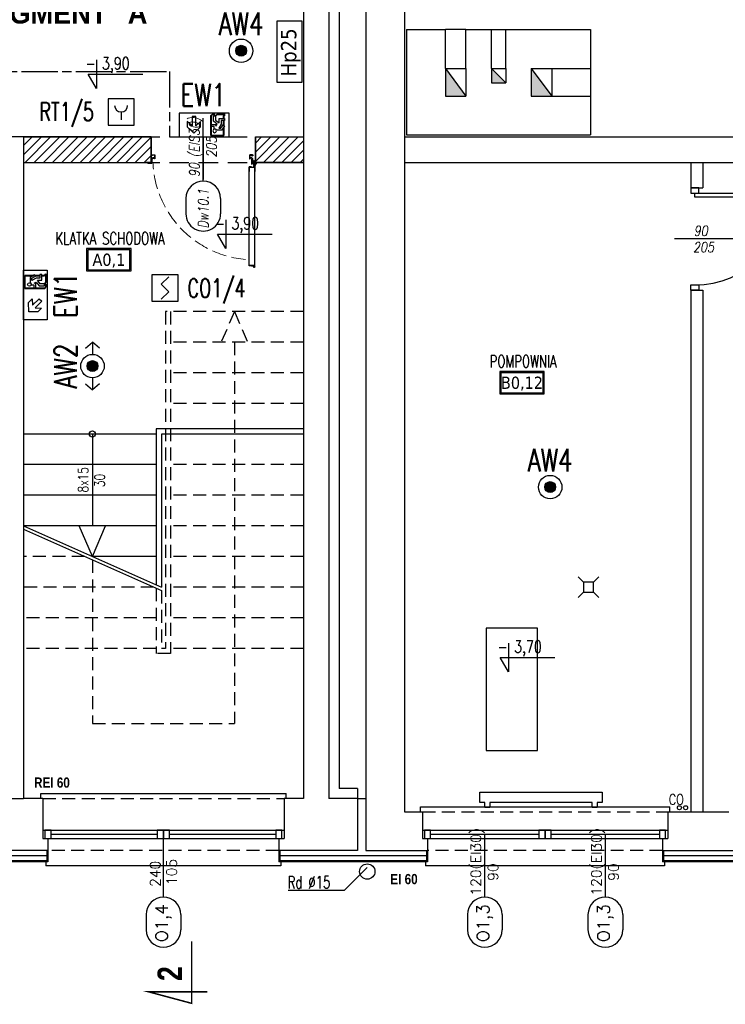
# Model space of a CAD drawing. Header units: millimetres. Extents: x 42924 to 92944, y -369470 to -179866.
# Tile 3 of 256: x 44185 to 44876, y -182429 to -181465. Entities that reach past the tile are written whole.
import ezdxf
from ezdxf.enums import TextEntityAlignment as Align

# ---------------------------------------------------------------- set-up
doc = ezdxf.new("R2010")
doc.units = ezdxf.units.MM
for name, pattern in [('CENTER', [0.6, 0.375, -0.075, 0.075, -0.075]), ('CHAIN', [0.3543, 0.2362, -0.0295, 0.0591, -0.0295]), ('HIDDEN', [9.525, 6.35, -3.175]), ('Hidden Line', [391.222223, 282.222223, -109])]:
    doc.linetypes.add(name, pattern=pattern)
doc.layers.get('0').update_dxf_attribs({"color": 8})
for name, color, linetype in [('! WYPOSAŻENIE', 8, 'Continuous'), ('!! 0_ Istn-okna', 8, 'Continuous'), ('!! 0_ Istn-sciany', 8, 'Continuous'), ('!! 0_ Istn-widok', 8, 'Continuous'), ('!! 0_ Opis', 8, 'Continuous'), ('!! 0_Istn-armatura', 8, 'Continuous'), ('!! 0_Istn-cienka', 8, 'Continuous'), ('!! 0_Istn-drzwi', 8, 'Continuous'), ('!! 0_Istn-went', 8, 'Continuous'), ('!! 0_Opis_okna', 8, 'Continuous'), ('!! 0_Opis_pom', 123, 'Continuous'), ('!! 0_Widok', 8, 'Continuous'), ('!! 1_ tynk zewn  - nowy', 8, 'Continuous'), ('!! 1_droga ewakuacyjna', 6, 'CHAIN'), ('!! 1_drzwi-linia', 8, 'Continuous'), ('!! 1_hatch projektowane ściany', 8, 'Continuous'), ('!! 1_PROJ Sciany', 8, 'Continuous'), ('!! 2_ remont Ocieplenie', 8, 'ZIGZAG'), ('!! 2_drzwi opis', 8, 'Continuous'), ('E1', 2, 'Continuous'), ('E_0', 4, 'Continuous'), ('E_AW', 1, 'Continuous'), ('E_SAP', 2, 'Continuous'), ('E_SAP_WYK', 2, 'Continuous'), ('E_SSP', 2, 'Continuous')]:
    doc.layers.add(name, color=color, linetype=linetype)
doc.layers.add('!! 0_Istn-grzejniki', color=8, linetype='Continuous', plot=False)
doc.styles.add('50', font='ROMANS.shx', dxfattribs={"width": 0.8, "height": 10})
doc.styles.add('ARCHETYP', font='romans.shx', dxfattribs={"height": 15})
doc.styles.add('ARIAL', font='tahoma.ttf')
doc.styles.add('ELE1', font='romans.shx', dxfattribs={"width": 0.8, "height": 18})
doc.styles.add('SIMPLEX', font='simplex.shx', dxfattribs={"width": 0.77})
doc.styles.add('STYLE10', font='arialbd.ttf')
doc.styles.add('STYLE7', font='ARIALNB.TTF')
doc.styles.add('TXT', font='simplex.shx')
doc.linetypes.add('ZIGZAG', pattern='A,0.00254,-5.08,[131,ltypeshp.shx,S=5.08,R=0,X=-5.08,Y=0],-10.16,[131,ltypeshp.shx,S=5.08,R=180,X=5.08,Y=0],-5.08', length=20.32254)
pattern_1 = [(45, (-5641.584, 13346.8645), (-4.49012806, 4.49012806), [])]

# ---------------------------------------------------------------- blocks, each defined once
blk = doc.blocks.new('A$C35EE4757')
at = {"layer": 'E_AW'}
h = blk.add_hatch(color=256, dxfattribs=at)
h.dxf.hatch_style = 1
h.paths.add_polyline_path([(5.36, 0, 1), (-5.36, 0, 1)])
for p, q in [((-17.54, 6.94), (-23.35, 0)), ((-11.49, 0), (-23.35, 0)), ((-17.54, -6.94), (-23.35, 0)), ((23.35, 0), (11.49, 0)), ((17.54, 6.94), (23.35, 0)), ((17.54, -6.94), (23.35, 0))]:
    blk.add_line(p, q, dxfattribs=at)
at = {"layer": 'E_AW', "ltscale": 5}
for radius in [11.49, 5.36]:
    blk.add_circle((0, 0), radius, dxfattribs=at)
blk = doc.blocks.new('A$C14D806DD')
at = {"layer": 'E_AW'}
h = blk.add_hatch(color=256, dxfattribs=at)
h.dxf.hatch_style = 1
h.paths.add_polyline_path([(5.36, 0, 1), (-5.36, 0, 1)])
at = {"layer": 'E_AW', "ltscale": 5}
for radius in [11.49, 5.36]:
    blk.add_circle((0, 0), radius, dxfattribs=at)
blk = doc.blocks.new('A$C2BE04420')
at = {"layer": 'E_AW', "lineweight": 40}
for p, q in [((30.87, 21.88), (43.67, 21.88)), ((30.87, 2.71), (30.87, 21.88)), ((43.67, 21.88), (43.67, 13.3)), ((43.67, 11.93), (43.67, 7.29)), ((30.87, 2.71), (32.22, 1.35)), ((34.94, 1.35), (32.22, 1.35)), ((33.91, 2.39), (34.94, 1.35)), ((35.83, 2.39), (36.86, 1.35)), ((45.03, 1.35), (36.86, 1.35)), ((43.67, 5.26), (43.67, 2.71)), ((43.67, 2.71), (45.03, 1.35))]:
    blk.add_line(p, q, dxfattribs=at)
at = {"layer": 'E_AW'}
for p, q in [((7.93, 9.07), (8.04, 18.18)), ((8.04, 18.18), (17.15, 18.29)), ((11.92, 11.74), (11.52, 5.49)), ((18.28, 5.38), (11.92, 11.74)), ((20.73, 14.7), (14.48, 14.3)), ((14.48, 14.3), (20.84, 7.94)), ((17.15, 18.29), (20.73, 14.7)), ((34.29, 13.07), (30.87, 13.07)), ((30.87, 13.07), (30.87, 11.31)), ((30.87, 11.31), (35.88, 11.3)), ((37.05, 10.76), (33.58, 8.01)), ((34.3, 15.36), (34.29, 13.07)), ((35.88, 11.3), (35.88, 12.92)), ((35.88, 12.92), (37.05, 10.76)), ((41.6, 16.7), (36.72, 16.71)), ((41.02, 10.79), (38.75, 14.93)), ((38.75, 14.93), (40.78, 14.93)), ((40.78, 14.93), (42.96, 11.45)), ((41.02, 7.29), (41.02, 10.79)), ((44.27, 12.33), (41.6, 16.7)), ((42.96, 11.45), (44.27, 12.33)), ((11.52, 5.49), (7.93, 9.07)), ((20.84, 7.94), (18.28, 5.38)), ((33.58, 8.01), (33.58, 2.71)), ((33.58, 2.71), (35.51, 2.71)), ((33.91, 2.39), (35.83, 2.39)), ((35.51, 7), (38.98, 9.58)), ((35.51, 2.71), (35.51, 7)), ((38.98, 9.58), (38.97, 5.26)), ((38.97, 5.26), (44.43, 5.26)), ((44.43, 7.29), (41.02, 7.29)), ((44.43, 5.26), (44.43, 7.29))]:
    blk.add_line(p, q, dxfattribs=at)
blk.add_lwpolyline([(0, 23.29), (48.82, 23.29), (48.82, 0), (0, 0)], close=True, dxfattribs=at)
blk.add_circle((34.7, 17.48), 1.75, dxfattribs=at)
blk.add_arc((34.7, 17.48), 2.16, 259.40031, 339.13959, dxfattribs=at)
blk = doc.blocks.new('A$C407E493E')
at = {"layer": 'E_AW', "lineweight": 40}
for p, q in [((1.41, 30.87), (1.41, 43.67)), ((1.41, 43.67), (9.98, 43.67)), ((11.36, 43.67), (16, 43.67)), ((18.03, 43.67), (20.58, 43.67)), ((20.58, 43.67), (21.93, 45.03)), ((21.93, 45.03), (21.93, 36.86)), ((20.58, 30.87), (1.41, 30.87)), ((20.58, 30.87), (21.93, 32.22)), ((20.9, 35.83), (21.93, 36.86)), ((20.9, 33.91), (21.93, 34.94)), ((21.93, 34.94), (21.93, 32.22))]:
    blk.add_line(p, q, dxfattribs=at)
at = {"layer": 'E_AW'}
for p, q in [((10.96, 44.27), (6.58, 41.6)), ((6.58, 41.6), (6.58, 36.72)), ((8.36, 40.78), (11.83, 42.96)), ((12.5, 41.02), (8.36, 38.75)), ((8.36, 38.75), (8.36, 40.78)), ((11.83, 42.96), (10.96, 44.27)), ((16, 41.02), (12.5, 41.02)), ((16.29, 35.51), (13.7, 38.98)), ((13.7, 38.98), (18.03, 38.97)), ((18.03, 44.43), (16, 44.43)), ((16, 44.43), (16, 41.02)), ((18.03, 38.97), (18.03, 44.43)), ((7.93, 34.3), (10.21, 34.29)), ((10.21, 34.29), (10.21, 30.87)), ((10.21, 30.87), (11.98, 30.87)), ((10.37, 35.88), (12.53, 37.05)), ((11.98, 35.88), (10.37, 35.88)), ((11.98, 30.87), (11.98, 35.88)), ((12.53, 37.05), (15.28, 33.58)), ((15.28, 33.58), (20.58, 33.58)), ((20.58, 35.51), (16.29, 35.51)), ((20.58, 33.58), (20.58, 35.51)), ((20.9, 33.91), (20.9, 35.83)), ((3.54, 14.43), (9.91, 20.95)), ((9.91, 20.95), (14.98, 20.95)), ((14.98, 20.95), (10.84, 16.24)), ((9.91, 7.91), (3.54, 14.43)), ((10.84, 16.24), (19.84, 16.24)), ((19.84, 12.62), (10.84, 12.62)), ((10.84, 12.62), (14.98, 7.91)), ((19.84, 16.24), (19.84, 12.62)), ((14.98, 7.91), (9.91, 7.91))]:
    blk.add_line(p, q, dxfattribs=at)
blk.add_lwpolyline([(0, 0), (0, 48.82), (23.29, 48.82), (23.29, 0)], close=True, dxfattribs=at)
blk.add_circle((5.81, 34.7), 1.75, dxfattribs=at)
blk.add_arc((5.81, 34.7), 2.16, 349.40031, 69.13959, dxfattribs=at)
blk = doc.blocks.new('A$C1F0D7B79')
at = {"layer": 'E_SSP'}
for p, q in [((9.18, 16.42), (16.42, 23.66)), ((9.18, 16.42), (16.42, 9.18)), ((9.18, 1.94), (16.42, 9.18))]:
    blk.add_line(p, q, dxfattribs=at)
blk.add_lwpolyline([(0, 0), (25.6, 0), (25.6, 25.6), (0, 25.6)], close=True, dxfattribs=at)
blk = doc.blocks.new('A$C350277A9')
at = {"layer": 'E_SAP'}
blk.add_line((12.82, 12.8), (12.82, 5.12), dxfattribs=at)
blk.add_lwpolyline([(0, 0), (25.62, 0), (25.62, 25.6), (0, 25.6)], close=True, dxfattribs=at)
blk.add_arc((12.82, 19.2), 6.4, 180, 0, dxfattribs=at)
blk = doc.blocks.new('A$C19D82A3D')
for points in [[(-5, 10), (-10, 15)], [(5, 10), (10, 15)], [(-5, 0), (-10, -5)], [(5, 0), (10, -5)]]:
    blk.add_lwpolyline(points)
blk.add_lwpolyline([(-5, 10), (5, 10), (5, 0), (-5, 0)], close=True)
blk = doc.blocks.new('zaw-dr-90-p')
at = {"color": 2, "linetype": 'CENTER', "ltscale": 0.2}
for p, q in [((12, 0), (-12, 0)), ((0, 12), (0, -12)), ((24.5, 24), (31, 24)), ((24.5, 19), (31, 19))]:
    blk.add_line(p, q, dxfattribs=at)
at = {"ltscale": 0.2}
for p, q in [((10, 12), (6.5, 12)), ((10, 0), (10, 6.5))]:
    blk.add_line(p, q, dxfattribs=at)
blk.add_lwpolyline([(0, 6.5), (23.5, 6.5, 0.414214), (28, 11), (28, 31), (24.5, 31), (24.5, 11, -0.414214), (23.5, 10), (0, 10, 4.561698), (7.6, 6.5), (4.9, 4.2)], format="xyb", dxfattribs=at)
blk.add_lwpolyline([(-0.2, -0.2), (-2.5, -0.2), (-2.5, 0.2), (-0.2, 0.2), (-0.2, 2.5), (0.2, 2.5), (0.2, 0.2), (2.8, 0.2), (2.8, -0.2), (0.2, -0.2), (0.2, -2.8), (-0.2, -2.8)], close=True)
blk.add_lwpolyline([(10, 10), (10, 39), (6.5, 39), (6.5, 10)], dxfattribs=at)
blk.add_circle((0, 0), 6.5, dxfattribs=at)
blk = doc.blocks.new('drzwi 90- sc 12')
for p, q in [((-13620.32, 20410.16), (-13620.32, 20313.77)), ((-13614.92, 20409.86), (-13620.32, 20409.86)), ((-13616.12, 20410.26), (-13620.22, 20410.26)), ((-13616.12, 20410.26), (-13620, 20410.26)), ((-13618.17, 20410.26), (-13616.22, 20410.26)), ((-13618.17, 20410.26), (-13616.22, 20410.26)), ((-13616.12, 20410.26), (-13616.12, 20411.46)), ((-13616.12, 20411.46), (-13615.02, 20411.46)), ((-13614.92, 20411.36), (-13614.92, 20313.77)), ((-13620.32, 20313.47), (-13620.32, 20317.97)), ((-13614.92, 20312.27), (-13614.92, 20317.97)), ((-13715.57, 20308.32), (-13715.57, 20308.56)), ((-13715.57, 20307.69), (-13715.57, 20308.56)), ((-13715.57, 20307.82), (-13715.57, 20308.56)), ((-13715.57, 20307.72), (-13715.37, 20307.72)), ((-13614.92, 20313.77), (-13620.32, 20313.77)), ((-13618.22, 20313.37), (-13620.22, 20313.37)), ((-13618.22, 20313.67), (-13618.22, 20313.37)), ((-13618.22, 20313.67), (-13616.42, 20313.67)), ((-13617.77, 20311.12), (-13617.77, 20305.72)), ((-13617.77, 20311.12), (-13617.77, 20305.72)), ((-13616.17, 20309.92), (-13617.37, 20309.92)), ((-13616.17, 20309.92), (-13616.17, 20311.02)), ((-13615.92, 20313.17), (-13615.92, 20312.17)), ((-13615.92, 20312.17), (-13615.02, 20312.17)), ((-13715.77, 20301.96), (-13716.27, 20301.96)), ((-13616.77, 20301.96), (-13616.27, 20301.96))]:
    blk.add_line(p, q)
for points in [[(-13665.27, 20284.96), (-13665.27, 20325.83)], [(-13615.57, 20309.64), (-13615.32, 20309.64), (-13615.32, 20309.82), (-13616.32, 20309.82), (-13616.32, 20309.64), (-13615.92, 20309.64)]]:
    blk.add_lwpolyline(points)
at = {"lineweight": 30}
for points in [[(-13716.27, 20308.92), (-13721.27, 20308.92)], [(-13716.27, 20308.92), (-13716.27, 20296.92)], [(-13614.27, 20308.92), (-13609.27, 20308.92)], [(-13614.27, 20308.92), (-13614.27, 20296.92)]]:
    blk.add_lwpolyline(points, dxfattribs=at)
at = {"ltscale": 0.2}
for points in [[(-13715.57, 20307.51), (-13715.57, 20309.48, 0.414214), (-13715.91, 20309.82), (-13719.43, 20309.82, 0.414214), (-13719.77, 20309.48), (-13719.77, 20308.92), (-13719.59, 20308.92), (-13719.59, 20309.48, -0.414214), (-13719.43, 20309.64), (-13716.97, 20309.64)], [(-13716.97, 20309.64), (-13715.91, 20309.64, -0.414214), (-13715.75, 20309.48), (-13715.75, 20307.51)], [(-13715.75, 20307.76), (-13715.75, 20305.58, 0.414214), (-13715.41, 20305.24), (-13714.96, 20305.24, -0.414214), (-13714.8, 20305.08), (-13714.8, 20304.48, 0.414214), (-13714.46, 20304.14), (-13713.28, 20304.14, 0.414214), (-13712.94, 20304.48), (-13712.94, 20305.15, -1), (-13712.75, 20305.15), (-13712.75, 20301.96, -0.414214), (-13712.91, 20301.8), (-13715.43, 20301.8, -0.414214), (-13715.59, 20301.96), (-13715.59, 20302.52), (-13715.77, 20302.52), (-13715.77, 20301.96, 0.414214), (-13715.43, 20301.62), (-13712.91, 20301.62, 0.414214), (-13712.57, 20301.96), (-13712.57, 20305.15, 1), (-13713.12, 20305.15), (-13713.12, 20304.48, -0.414214), (-13713.28, 20304.32), (-13714.46, 20304.32, -0.414214), (-13714.62, 20304.48), (-13714.62, 20305.08, 0.414214), (-13714.96, 20305.42), (-13715.41, 20305.42, -0.414214), (-13715.57, 20305.58), (-13715.57, 20307.64)], [(-13615.92, 20309.64), (-13616.63, 20309.64, 0.414214), (-13616.79, 20309.48), (-13616.79, 20305.58, -0.414214), (-13617.13, 20305.24), (-13617.58, 20305.24, 0.414214), (-13617.74, 20305.08), (-13617.74, 20304.48, -0.414214), (-13618.08, 20304.14), (-13619.26, 20304.14, -0.414214), (-13619.6, 20304.48), (-13619.6, 20305.15, 1), (-13619.79, 20305.15), (-13619.79, 20301.96, 0.414214), (-13619.63, 20301.8), (-13617.11, 20301.8, 0.414214), (-13616.95, 20301.96), (-13616.95, 20302.52), (-13616.77, 20302.52), (-13616.77, 20301.96, -0.414214), (-13617.11, 20301.62), (-13619.63, 20301.62, -0.414214), (-13619.97, 20301.96), (-13619.97, 20305.15, -1), (-13619.42, 20305.15), (-13619.42, 20304.48, 0.414214), (-13619.26, 20304.32), (-13618.08, 20304.32, 0.414214), (-13617.92, 20304.48), (-13617.92, 20305.08, -0.414214), (-13617.58, 20305.42), (-13617.13, 20305.42, 0.414214), (-13616.97, 20305.58), (-13616.97, 20309.48, -0.414214), (-13616.63, 20309.82), (-13613.11, 20309.82, -0.414214), (-13612.77, 20309.48), (-13612.77, 20308.92), (-13612.95, 20308.92), (-13612.95, 20309.48, 0.414214), (-13613.11, 20309.64), (-13615.57, 20309.64)]]:
    blk.add_lwpolyline(points, format="xyb", dxfattribs=at)
blk.add_lwpolyline([(-13616.79, 20308.82), (-13616.97, 20308.82), (-13616.97, 20307.42), (-13616.79, 20307.42)], close=True)
at = {"linetype": 'Hidden Line', "lineweight": 9, "ltscale": 0.05}
blk.add_arc((-13615.5, 20305.14), 99.12, 94.80054, 177.69442, dxfattribs=at)
for centre, radius, start, end in [((-13620.22, 20410.16), 0.1, 90, 180), ((-13615.02, 20411.36), 0.1, 0, 90), ((-13620.22, 20313.47), 0.1, 180, 270), ((-13616.42, 20313.17), 0.5, 0, 90), ((-13616.27, 20311.02), 0.1, 0, 90), ((-13615.02, 20312.27), 0.1, 270, 0)]:
    blk.add_arc(centre, radius, start, end)
at = {"xscale": 0.09999999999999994, "yscale": 0.09999999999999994, "zscale": 0.09999999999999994, "rotation": 180.0000000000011}
blk.add_blockref('zaw-dr-90-p', (-13614.92, 20310.92), dxfattribs=at)
blk = doc.blocks.new('1_ok-opis')
blk.add_line((0, 111.61), (0, 50))
for points in [[(-17, 128.61), (-17, 143.61)], [(17, 128.61), (17, 143.61)]]:
    blk.add_lwpolyline(points)
for centre, start, end in [((0, 143.61), 0, 180), ((0, 128.61), 180, 0)]:
    blk.add_arc(centre, 17, start, end)
at = {"style": 'ARCHETYP'}
for tag, height, rotation, p in [('NR', 12, 90, (0, 136.9)), ('NR', 12, 270, (0, 136.9)), ('SZEROKOŚĆ', 10, 90, (-8, 78.29)), ('WYSOKOŚĆ', 10, 270, (-8, 78.29)), ('WYSOKOŚĆ', 10, 90, (8, 78.29)), ('SZEROKOŚĆ', 10, 270, (8, 78.29))]:
    blk.add_attdef(tag, text='', height=height, rotation=rotation, dxfattribs=at).set_placement(p, align=Align.MIDDLE)

msp = doc.modelspace()

# ---------------------------------------------------------------- hatches: boundary and pattern name
at = {"layer": '!! 0_Istn-went'}
for points in [[(44602.12722, -181512.72377), (44602.12722, -181539.72377), (44622.12722, -181539.72377)], [(44661.12722, -181526.72377), (44647.12722, -181512.72377), (44647.12722, -181526.72377)], [(44686.12722, -181539.72377), (44706.12722, -181539.72377), (44686.12722, -181512.72377)]]:
    msp.add_hatch(color=256, dxfattribs=at).paths.add_polyline_path(points)
at = {"layer": '!! 1_hatch projektowane ściany'}
h = msp.add_hatch(dxfattribs=at)
h.set_pattern_fill('ANSI31', color=256, scale=2)
h.set_pattern_definition(pattern_1)
h.paths.add_polyline_path([(44314.12722, -181579.72377), (44189.12722, -181579.72377), (44189.12722, -181604.72377), (44314.12722, -181604.72377)])
h = msp.add_hatch(dxfattribs=at)
h.set_pattern_fill('ANSI31', color=256, scale=2)
h.set_pattern_definition(pattern_1)
h.paths.add_polyline_path([(44416.12722, -181579.72377), (44463.12722, -181579.72377), (44463.12722, -181604.72377), (44416.12722, -181604.72377)])

# ---------------------------------------------------------------- linework, layer by layer
at = {"layer": '!! 0_ Istn-okna'}
for points in [[(44208.12722, -182258.72377), (44444.12722, -182258.72377)], [(44208.12722, -182266.72377), (44444.12722, -182266.72377)], [(44216.12722, -182262.72377), (44320.12722, -182262.72377)], [(44332.12722, -182262.72377), (44436.12722, -182262.72377)], [(44579.63381, -182258.72377), (44819.63381, -182258.72377)], [(44579.63381, -182266.72377), (44819.63381, -182266.72377)], [(44587.63381, -182262.72377), (44693.63381, -182262.72377)], [(44705.63381, -182262.72377), (44811.63381, -182262.72377)]]:
    msp.add_lwpolyline(points, dxfattribs=at)
for points in [[(44210.12722, -182266.72377), (44216.12722, -182266.72377), (44216.12722, -182258.72377), (44210.12722, -182258.72377)], [(44320.12722, -182266.72377), (44326.12722, -182266.72377), (44326.12722, -182258.72377), (44320.12722, -182258.72377)], [(44326.12722, -182266.72377), (44332.12722, -182266.72377), (44332.12722, -182258.72377), (44326.12722, -182258.72377)], [(44436.12722, -182266.72377), (44442.12722, -182266.72377), (44442.12722, -182258.72377), (44436.12722, -182258.72377)], [(44581.63381, -182266.72377), (44587.63381, -182266.72377), (44587.63381, -182258.72377), (44581.63381, -182258.72377)], [(44693.63381, -182266.72377), (44699.63381, -182266.72377), (44699.63381, -182258.72377), (44693.63381, -182258.72377)], [(44699.63381, -182266.72377), (44705.63381, -182266.72377), (44705.63381, -182258.72377), (44699.63381, -182258.72377)], [(44811.63381, -182266.72377), (44817.63381, -182266.72377), (44817.63381, -182258.72377), (44811.63381, -182258.72377)]]:
    msp.add_lwpolyline(points, close=True, dxfattribs=at)
at = {"layer": '!! 0_ Istn-sciany'}
for p, q in [((44488.12722, -181017.72377), (44488.12722, -182227.72377)), ((44463.12722, -181304.72377), (44463.12722, -182227.72377)), ((44189.12722, -181579.72377), (44189.12722, -182227.72377))]:
    msp.add_line(p, q, dxfattribs=at)
for points in [[(44524.12722, -180966.72377), (44524.12722, -182278.72377)], [(44562.12722, -181004.72377), (44562.12722, -181579.72377)], [(44564.12722, -181474.72377), (44602.12722, -181474.72377)], [(44622.12722, -181474.72377), (44647.12722, -181474.72377)], [(44661.12722, -181474.72377), (44744.12722, -181474.72377)], [(44744.12722, -181474.72377), (44744.12722, -181512.72377)], [(44744.12722, -181539.72377), (44744.12722, -181577.72377)], [(44189.12722, -181579.72377), (43983.12722, -181579.72377)], [(44562.12722, -181579.72377), (45142.12722, -181579.72377)], [(44562.12722, -181604.72377), (44842.12722, -181604.72377)], [(44562.12722, -181604.72377), (44562.12722, -182240.72377)], [(44842.12722, -181604.72377), (44842.12722, -181629.72377)], [(44854.12722, -181604.72377), (45261.12719, -181604.72377)], [(44854.12722, -181604.72377), (44854.12722, -181629.72377)], [(44842.12722, -181629.72377), (44854.12722, -181629.72377)], [(44842.12722, -181729.72377), (44854.12722, -181729.72377)], [(44842.12722, -181729.72377), (44842.12722, -182240.72377)], [(44854.12722, -181729.72377), (44854.12722, -182240.72377)], [(44208.12722, -182227.72377), (44189.12722, -182227.72377)], [(44208.12722, -182227.72377), (44208.12722, -182266.72377)], [(44463.12722, -182227.72377), (44444.12722, -182227.72377)], [(44444.12722, -182227.72377), (44444.12722, -182266.72377)], [(44516.12722, -182227.72377), (44488.12722, -182227.72377)], [(44562.12722, -182240.72377), (44579.63381, -182240.72377)], [(44579.63381, -182240.72377), (44579.63381, -182266.72377)], [(44819.63381, -182240.72377), (44842.12722, -182240.72377)], [(44819.63381, -182240.72377), (44819.63381, -182266.72377)], [(44854.12722, -182240.72377), (44879.63381, -182240.72377)], [(44208.12722, -182266.72377), (44213.12722, -182266.72377)], [(44213.12722, -182266.72377), (44213.12722, -182278.72377)], [(44439.12722, -182266.72377), (44444.12722, -182266.72377)], [(44439.12722, -182266.72377), (44439.12722, -182278.72377)], [(44579.63381, -182266.72377), (44584.63381, -182266.72377)], [(44584.63381, -182266.72377), (44584.63381, -182278.72377)], [(44814.63381, -182266.72377), (44819.63381, -182266.72377)], [(44814.63381, -182266.72377), (44814.63381, -182278.72377)], [(44213.12722, -182278.72377), (44139.12722, -182278.72377)], [(44516.12722, -182278.72377), (44439.12722, -182278.72377)], [(44524.12722, -182278.72377), (44584.63381, -182278.72377)], [(44814.63381, -182278.72377), (44884.63381, -182278.72377)]]:
    msp.add_lwpolyline(points, dxfattribs=at)
at = {"layer": '!! 0_ Istn-widok'}
for p, q in [((44319.12722, -181865.72377), (44319.12722, -182018.50155)), ((44324.12722, -181870.72377), (44324.12722, -182020.72377)), ((44516.12722, -182217.72377), (44516.12722, -182278.72377))]:
    msp.add_line(p, q, dxfattribs=at)
for points in [[(44498.12722, -181027.72377), (44498.12722, -182217.72377)], [(44564.12722, -181474.72377), (44564.12722, -181577.72377)], [(44562.12722, -181579.72377), (44562.12722, -181604.72377)], [(44564.12722, -181577.72377), (44744.12722, -181577.72377)], [(44842.12722, -181604.72377), (44854.12722, -181604.72377)], [(44319.12722, -181870.72377), (44189.12722, -181870.72377)], [(44256.62722, -181870.72377), (44256.62722, -181960.72377)], [(44463.12722, -181865.72377), (44319.12722, -181865.72377)], [(44463.12722, -181870.72377), (44324.12722, -181870.72377)], [(44319.12722, -181900.72377), (44189.12722, -181900.72377)], [(44319.12722, -181930.72377), (44189.12722, -181930.72377)], [(44319.12722, -181960.72377), (44189.12722, -181960.72377)], [(44189.12722, -181960.72377), (44324.12722, -182020.72377)], [(44189.12722, -181964.00672), (44324.12722, -182024.00672)], [(44319.12722, -181990.72377), (44256.62722, -181990.72377)], [(44516.12722, -182217.72377), (44498.12722, -182217.72377)], [(44164.12722, -182227.72377), (44189.12722, -182227.72377)], [(44206.12722, -182222.72377), (44446.12722, -182222.72377)], [(44206.12722, -182227.72377), (44206.12722, -182222.72377)], [(44446.12722, -182227.72377), (44446.12722, -182222.72377)], [(44516.12722, -182227.72377), (44524.12722, -182227.72377)], [(44577.63381, -182235.72377), (44821.63381, -182235.72377)], [(44577.63381, -182240.72377), (44577.63381, -182235.72377)], [(44821.63381, -182240.72377), (44821.63381, -182235.72377)], [(44842.12722, -182240.72377), (44854.12722, -182240.72377)], [(44211.12722, -182288.72377), (44211.12722, -182293.72377)], [(44441.12722, -182293.72377), (44211.12722, -182293.72377)], [(44441.12722, -182288.72377), (44441.12722, -182293.72377)], [(44516.12722, -182288.72377), (44524.12722, -182288.72377)], [(44582.63381, -182288.72377), (44582.63381, -182293.72377)], [(44816.63381, -182293.72377), (44582.63381, -182293.72377)], [(44816.63381, -182288.72377), (44816.63381, -182293.72377)]]:
    msp.add_lwpolyline(points, dxfattribs=at)
msp.add_lwpolyline([(44462.01496, -181526.2636), (44462.01496, -181466.2636), (44437.01496, -181466.2636), (44437.01496, -181526.2636)], close=True, dxfattribs=at)
at = {"layer": '!! 0_ Istn-widok', "linetype": 'HIDDEN', "ltscale": 3}
for points in [[(44189.12722, -181579.72377), (44463.12722, -181579.72377)], [(44189.12722, -181604.72377), (44463.12722, -181604.72377)]]:
    msp.add_lwpolyline(points, dxfattribs=at)
at = {"layer": '!! 0_ Istn-widok'}
for centre, radius in [((44256.62722, -181870.72377), 3), ((44525.62722, -182299.22377), 7.5)]:
    msp.add_circle(centre, radius, dxfattribs=at)
at = {"layer": '!! 0_ Opis'}
for points in [[(44260.50986, -181504.31919), (44260.50986, -181532.32096)], [(44260.50986, -181532.32096), (44252.42644, -181518.32008)], [(44252.42644, -181518.32008), (44305.86065, -181518.32008)], [(44387.18889, -181660.92023), (44387.18889, -181688.922)], [(44387.18889, -181688.922), (44379.10548, -181674.92111)], [(44379.10548, -181674.92111), (44432.53968, -181674.92111)], [(44663.82702, -182075.55659), (44663.82702, -182103.55836)], [(44663.82702, -182103.55836), (44655.7436, -182089.55747)], [(44655.7436, -182089.55747), (44709.17781, -182089.55747)]]:
    msp.add_lwpolyline(points, dxfattribs=at)
at = {"layer": '!! 0_Istn-armatura'}
msp.add_lwpolyline([(44642.12722, -182180.72377), (44692.12722, -182180.72377), (44692.12722, -182060.72377), (44642.12722, -182060.72377)], close=True, dxfattribs=at)
for centre in [(44831.12722, -182236.72377), (44837.12722, -182236.72377)]:
    msp.add_circle(centre, 2, dxfattribs=at)
at = {"layer": '!! 0_Istn-cienka', "linetype": 'HIDDEN', "ltscale": 2}
for p, q in [((44328.12722, -181750.72377), (44328.12722, -182080.72377)), ((44333.12722, -181750.72377), (44333.12722, -182085.72377)), ((44319.12722, -182021.7845), (44319.12722, -182085.72377)), ((44324.12722, -182024.00672), (44324.12722, -182080.72377))]:
    msp.add_line(p, q, dxfattribs=at)
for points in [[(44463.12722, -181750.72377), (44328.12722, -181750.72377)], [(44395.62722, -181750.72377), (44382.74331, -181780.72377)], [(44395.62722, -181750.72377), (44408.51113, -181780.72377)], [(44463.12722, -181780.72377), (44333.12722, -181780.72377)], [(44395.62722, -181780.72377), (44395.62722, -182154.22377)], [(44463.12722, -181810.72377), (44333.12722, -181810.72377)], [(44463.12722, -181840.72377), (44333.12722, -181840.72377)], [(44463.12722, -181870.72377), (44333.12722, -181870.72377)], [(44463.12722, -181900.72377), (44333.12722, -181900.72377)], [(44463.12722, -181930.72377), (44333.12722, -181930.72377)], [(44463.12722, -181960.72377), (44333.12722, -181960.72377)], [(44249.24058, -181990.72377), (44189.12722, -181990.72377)], [(44256.62722, -181994.00672), (44256.62722, -182154.22377)], [(44463.12722, -181990.72377), (44333.12722, -181990.72377)], [(44316.74058, -182020.72377), (44189.12722, -182020.72377)], [(44463.12722, -182020.72377), (44333.12722, -182020.72377)], [(44319.12722, -182050.72377), (44189.12722, -182050.72377)], [(44463.12722, -182050.72377), (44333.12722, -182050.72377)], [(44319.12722, -182080.72377), (44189.12722, -182080.72377)], [(44328.12722, -182080.72377), (44324.12722, -182080.72377)], [(44463.12722, -182080.72377), (44333.12722, -182080.72377)], [(44333.12722, -182085.72377), (44319.12722, -182085.72377)], [(44256.62722, -182154.22377), (44395.62722, -182154.22377)], [(44208.12722, -182227.72377), (44444.12722, -182227.72377)], [(44579.63381, -182240.72377), (44819.63381, -182240.72377)], [(44439.12722, -182278.72377), (44213.12722, -182278.72377)], [(44814.63381, -182278.72377), (44584.63381, -182278.72377)]]:
    msp.add_lwpolyline(points, dxfattribs=at)
at = {"layer": '!! 0_Istn-drzwi'}
for points in [[(44850.12722, -181634.72377), (44850.12722, -181629.72377), (44842.12722, -181629.72377), (44842.12722, -181634.72377)], [(44936.12722, -181638.72377), (44846.12722, -181638.72377), (44846.12722, -181634.72377), (44936.12722, -181634.72377)], [(44850.12722, -181724.72377), (44850.12722, -181729.72377), (44842.12722, -181729.72377), (44842.12722, -181724.72377)]]:
    msp.add_lwpolyline(points, close=True, dxfattribs=at)
msp.add_arc((44846.12722, -181634.72377), 90, 270.00000004, 0.00000004, dxfattribs=at)
at = {"layer": '!! 0_Istn-grzejniki'}
msp.add_lwpolyline([(44640.63381, -182236.56489), (44640.63381, -182231.56489), (44635.63381, -182231.56489), (44635.63381, -182221.56489), (44755.63381, -182221.56489), (44755.63381, -182231.56489), (44750.63381, -182231.56489), (44750.63381, -182236.56489), (44745.63381, -182236.56489), (44745.63381, -182231.56489), (44645.63381, -182231.56489), (44645.63381, -182236.56489)], close=True, dxfattribs=at)
at = {"layer": '!! 0_Istn-went'}
for points in [[(44602.12722, -181512.72377), (44602.12722, -181474.72377)], [(44622.12722, -181474.72377), (44602.12722, -181474.72377)], [(44622.12722, -181512.72377), (44622.12722, -181474.72377)], [(44647.12722, -181512.72377), (44647.12722, -181474.72377)], [(44647.12722, -181474.72377), (44661.12722, -181474.72377)], [(44661.12722, -181512.72377), (44661.12722, -181474.72377)], [(44602.12722, -181512.72377), (44622.12722, -181512.72377)], [(44602.12722, -181512.72377), (44602.12722, -181539.72377)], [(44602.12722, -181512.72377), (44622.12722, -181539.72377)], [(44622.12722, -181512.72377), (44622.12722, -181539.72377)], [(44647.12722, -181512.72377), (44661.12722, -181512.72377)], [(44647.12722, -181512.72377), (44647.12722, -181526.72377)], [(44647.12722, -181512.72377), (44661.12722, -181526.72377)], [(44661.12722, -181512.72377), (44661.12722, -181526.72377)], [(44686.12722, -181512.72377), (44706.12722, -181512.72377)], [(44686.12722, -181512.72377), (44686.12722, -181539.72377)], [(44686.12722, -181512.72377), (44706.12722, -181539.72377)], [(44706.12722, -181512.72377), (44706.12722, -181539.72377)], [(44706.12722, -181512.72377), (44744.12722, -181512.72377)], [(44744.12722, -181512.72377), (44744.12722, -181539.72377)], [(44647.12722, -181526.72377), (44661.12722, -181526.72377)], [(44602.12722, -181539.72377), (44622.12722, -181539.72377)], [(44686.12722, -181539.72377), (44706.12722, -181539.72377)], [(44706.12722, -181539.72377), (44744.12722, -181539.72377)]]:
    msp.add_lwpolyline(points, dxfattribs=at)
at = {"layer": '!! 0_Opis_okna'}
for points in [[(44502.99002, -182317.86097), (44525.62722, -182295.22377)], [(44502.99002, -182317.86097), (44448.10469, -182317.86097)]]:
    msp.add_lwpolyline(points, dxfattribs=at)
at = {"layer": '!! 0_Opis_okna', "const_width": 1.44}
msp.add_lwpolyline([(44353.75693, -182367.44483), (44353.75693, -182428.27043), (44311.6923, -182416.99925), (44368.96333, -182416.99925)], dxfattribs=at)
msp.add_lwpolyline([(44353.75693, -182367.44483), (44353.75693, -182428.27043), (44311.6923, -182416.99925), (44368.96333, -182416.99925)], dxfattribs=at)
at = {"layer": '!! 0_Opis_pom', "ltscale": 0.7}
for points in [[(44250.96336, -181710.9256), (44294.48336, -181710.9256), (44294.48336, -181689.1656), (44250.96336, -181689.1656)], [(44252.05136, -181709.8376), (44293.39536, -181709.8376), (44293.39536, -181690.2536), (44252.05136, -181690.2536)], [(44655.25209, -181831.41506), (44698.77209, -181831.41506), (44698.77209, -181809.65506), (44655.25209, -181809.65506)], [(44656.34009, -181830.32706), (44697.68409, -181830.32706), (44697.68409, -181810.74306), (44656.34009, -181810.74306)]]:
    msp.add_lwpolyline(points, close=True, dxfattribs=at)
at = {"layer": '!! 0_Widok'}
for points in [[(44256.62722, -181990.72377), (44243.74331, -181960.72377)], [(44256.62722, -181990.72377), (44269.51113, -181960.72377)]]:
    msp.add_lwpolyline(points, dxfattribs=at)
at = {"layer": '!! 1_ tynk zewn  - nowy'}
for points in [[(44212.12722, -182278.72377), (44212.12722, -182289.72377)], [(44213.12722, -182278.72377), (44213.12722, -182289.72377)], [(44439.12722, -182278.72377), (44439.12722, -182289.72377)], [(44440.12722, -182278.72377), (44440.12722, -182289.72377)], [(44583.63381, -182278.72377), (44583.63381, -182289.72377)], [(44584.63381, -182278.72377), (44584.63381, -182289.72377)], [(44814.63381, -182278.72377), (44814.63381, -182289.72377)], [(44815.63381, -182278.72377), (44815.63381, -182289.72377)], [(44213.12722, -182288.72377), (44139.12722, -182288.72377)], [(44213.12722, -182289.72377), (44139.12722, -182289.72377)], [(44584.63381, -182288.72377), (44439.12722, -182288.72377)], [(44584.63381, -182289.72377), (44439.12722, -182289.72377)], [(44884.63381, -182288.72377), (44814.63381, -182288.72377)], [(44884.63381, -182289.72377), (44814.63381, -182289.72377)]]:
    msp.add_lwpolyline(points, dxfattribs=at)
at = {"layer": '!! 1_droga ewakuacyjna', "ltscale": 150}
msp.add_lwpolyline([(43588.12722, -182119.72373), (43762.12293, -182119.72373), (43762.12293, -181515.68366), (44332.00325, -181515.68366), (44332.00325, -181579.72377)], dxfattribs=at)
at = {"layer": '!! 1_hatch projektowane ściany'}
for points in [[(44314.12722, -181579.72377), (44189.12722, -181579.72377), (44189.12722, -181604.72377), (44314.12722, -181604.72377)], [(44416.12722, -181579.72377), (44463.12722, -181579.72377), (44463.12722, -181604.72377), (44416.12722, -181604.72377)]]:
    msp.add_lwpolyline(points, close=True, dxfattribs=at)
at = {"layer": '!! 1_PROJ Sciany'}
for points in [[(44189.12722, -181579.72377), (44314.12722, -181579.72377)], [(44314.12722, -181579.72377), (44314.12722, -181604.72377)], [(44416.12722, -181579.72377), (44463.12722, -181579.72377)], [(44416.12722, -181579.72377), (44416.12722, -181604.72377)], [(44189.12722, -181604.72377), (44314.12722, -181604.72377)], [(44416.12722, -181604.72377), (44463.12722, -181604.72377)]]:
    msp.add_lwpolyline(points, dxfattribs=at)
at = {"layer": '!! 2_ remont Ocieplenie', "linetype": 'ZIGZAG', "ltscale": 0.75}
for points in [[(44213.12722, -182283.72377), (44139.12722, -182283.72377)], [(44584.63381, -182283.72377), (44439.12722, -182283.72377)], [(44884.63381, -182283.72377), (44814.63381, -182283.72377)]]:
    msp.add_lwpolyline(points, dxfattribs=at)

# ---------------------------------------------------------------- block references
at = {"layer": '!! 0_Istn-armatura', "xscale": -1, "rotation": 270}
msp.add_blockref('A$C19D82A3D', (44737.12722, -182020.72377), dxfattribs=at)
at = {"layer": '!! 0_Opis_okna'}
ref = msp.add_blockref('1_ok-opis', (44326.12722, -182212.72377), dxfattribs=dict(at, rotation=180))
ref.add_attrib('SZEROKOŚĆ', '240', dxfattribs={"layer": '0', "height": 10, "rotation": 90, "style": 'ARCHETYP'}).set_placement((44318.12722, -182301.44418), align=Align.MIDDLE)
ref.add_attrib('WYSOKOŚĆ', '105', dxfattribs={"layer": '0', "height": 10, "rotation": 90, "style": 'ARCHETYP'}).set_placement((44334.12722, -182299.67072), align=Align.MIDDLE)
ref.add_attrib('NR', 'O1,4', dxfattribs={"layer": '0', "height": 12, "rotation": 90, "style": 'ARCHETYP'}).set_placement((44326.12722, -182349.62522), align=Align.MIDDLE)
ref = msp.add_blockref('1_ok-opis', (44640.63381, -182212.72377), dxfattribs=dict(at, rotation=180))
ref.add_attrib('SZEROKOŚĆ', '120(EI30)', dxfattribs={"layer": '0', "height": 10, "rotation": 90, "style": 'ARCHETYP'}).set_placement((44632.63381, -182289.66073), align=Align.MIDDLE)
ref.add_attrib('WYSOKOŚĆ', '90', dxfattribs={"layer": '0', "height": 10, "rotation": 90, "style": 'ARCHETYP'}).set_placement((44648.63381, -182299.67072), align=Align.MIDDLE)
ref.add_attrib('NR', 'O1,3', dxfattribs={"layer": '0', "height": 12, "rotation": 90, "style": 'ARCHETYP'}).set_placement((44640.63381, -182349.62522), align=Align.MIDDLE)
ref = msp.add_blockref('1_ok-opis', (44758.63381, -182212.72377), dxfattribs=dict(at, rotation=180))
ref.add_attrib('SZEROKOŚĆ', '120(EI30)', dxfattribs={"layer": '0', "height": 10, "rotation": 90, "style": 'ARCHETYP'}).set_placement((44750.63381, -182289.66073), align=Align.MIDDLE)
ref.add_attrib('WYSOKOŚĆ', '90', dxfattribs={"layer": '0', "height": 10, "rotation": 90, "style": 'ARCHETYP'}).set_placement((44766.63381, -182299.67072), align=Align.MIDDLE)
ref.add_attrib('NR', 'O1,3', dxfattribs={"layer": '0', "height": 12, "rotation": 90, "style": 'ARCHETYP'}).set_placement((44758.63381, -182349.62522), align=Align.MIDDLE)
at = {"layer": '!! 1_drzwi-linia', "xscale": -1, "rotation": 180}
msp.add_blockref('drzwi 90- sc 12', (58030.39692, -161295.79943), dxfattribs=at)
at = {"layer": '!! 2_drzwi opis'}
ref = msp.add_blockref('1_ok-opis', (44365.12726, -181511.41815), dxfattribs=dict(at, rotation=180.0000036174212))
ref.add_attrib('WYSOKOŚĆ', '90 (EIS30)', dxfattribs={"layer": '0', "height": 10, "rotation": 90.00000362, "style": '50', "oblique": 10, "width": 0.8}).set_placement((44357.12726, -181589.709), align=Align.MIDDLE)
ref.add_attrib('SZEROKOŚĆ', '205', dxfattribs={"layer": '0', "height": 10, "rotation": 90.00000362, "style": '50', "oblique": 10, "width": 0.8}).set_placement((44373.12726, -181589.709), align=Align.MIDDLE)
ref.add_attrib('NR', 'Dw10.1', dxfattribs={"layer": '0', "height": 10, "rotation": 90.00000362, "style": '50', "oblique": 10, "width": 0.8}).set_placement((44365.12726, -181650.08122), align=Align.MIDDLE)
ref = msp.add_blockref('1_ok-opis', (44776.42983, -181679.72376), dxfattribs=dict(at, xscale=-1, rotation=269.9999963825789))
ref.add_attrib('WYSOKOŚĆ', '90 ', dxfattribs={"layer": '0', "height": 10, "rotation": 359.99999638, "style": '50', "oblique": 10, "width": 0.8}).set_placement((44854.72068, -181671.72377), align=Align.MIDDLE)
ref.add_attrib('SZEROKOŚĆ', '205', dxfattribs={"layer": '0', "height": 10, "rotation": 359.99999638, "style": '50', "oblique": 10, "width": 0.8}).set_placement((44854.72068, -181687.72377), align=Align.MIDDLE)
ref.add_attrib('NR', 'Dw3.3', dxfattribs={"layer": '0', "height": 10, "rotation": 359.99999638, "style": '50', "oblique": 10, "width": 0.8}).set_placement((44913.94705, -181679.72377), align=Align.MIDDLE)
at = {"layer": 'E_0'}
for p in [(44402.186, -181495.43985), (44704.62722, -181922.72377)]:
    msp.add_blockref('A$C14D806DD', p, dxfattribs=at)
at = {"layer": 'E_0', "xscale": -1, "rotation": 270}
msp.add_blockref('A$C407E493E', (44341.54933, -181579.72375), dxfattribs=at)
at = {"layer": 'E_0', "rotation": 90}
for name, p in [('A$C2BE04420', (44212.41388, -181759.03386)), ('A$C35EE4757', (44256.70478, -181804.19191))]:
    msp.add_blockref(name, p, dxfattribs=at)
at = {"layer": 'E_SSP'}
for name, p in [('A$C350277A9', (44271.89966, -181568.12546)), ('A$C1F0D7B79', (44314.88196, -181740.52901))]:
    msp.add_blockref(name, p, dxfattribs=at)

# ---------------------------------------------------------------- texts
at = {"layer": '! WYPOSAŻENIE', "char_height": 10, "attachment_point": 1, "style": 'STYLE7'}
for s, insert in [('REI 60', (44199.51116, -182207.07387)), ('EI 60', (44548.18175, -182301.57203))]:
    msp.add_mtext_dynamic_manual_height_columns(s, width=58.1261145, gutter_width=75, heights=[0], dxfattribs=dict(at, insert=insert))
at = {"layer": '!! 0_ Opis'}
for s, height, style, width, p in [('SEGMENT "A"', 20, 'STYLE10', 0.95, (44140.02356, -181468.74076)), ('- 3,90', 12, 'SIMPLEX', 0.75, (44249.82241, -181513.74196)), ('- 3,90', 12, 'SIMPLEX', 0.75, (44376.50144, -181670.34299)), ('- 3,70', 12, 'SIMPLEX', 0.75, (44653.13957, -182084.97936))]:
    msp.add_text(s, height=height, dxfattribs=dict(at, style=style, width=width)).set_placement(p)
at = {"layer": '!! 0_ Opis', "ltscale": 0.7, "style": 'ARIAL'}
msp.add_text('Hp25', height=15, rotation=90, dxfattribs=at).set_placement((44456.17534, -181520.54453))
at = {"layer": '!! 0_ Opis', "style": 'SIMPLEX', "width": 0.75}
for s, p in [('8x15', (44252.59293, -181927.98366)), ('30', (44268.744, -181922.70351))]:
    msp.add_text(s, height=10, rotation=90, dxfattribs=at).set_placement(p)
at = {"layer": '!! 0_ Opis', "style": 'STYLE7', "text_generation_flag": 6, "width": 0.95}
msp.add_text('2', height=24, rotation=270.00000016, dxfattribs=at).set_placement((44344.37306, -182406.42557))
at = {"layer": '!! 0_Istn-armatura', "style": 'ARCHETYP', "width": 0.8}
msp.add_text('CO', height=10, rotation=0.00000004, dxfattribs=at).set_placement((44820.77664, -182233.54177))
at = {"layer": '!! 0_Opis_okna', "style": 'ARCHETYP', "width": 0.7}
msp.add_text('Rd %%C15', height=12, rotation=359.99999996, dxfattribs=at).set_placement((44447.74437, -182315.68758))
at = {"layer": '!! 0_Opis_pom', "ltscale": 0.7, "style": 'TXT', "width": 0.7}
for s, p in [('KLATKA SCHODOWA', (44273.83849, -181685.11929)), ('POMPOWNIA', (44678.12722, -181805.60875))]:
    msp.add_text(s, height=12, dxfattribs=at).set_placement(p, align=Align.CENTER)
at = {"layer": '!! 0_Opis_pom', "ltscale": 0.7, "style": 'ARIAL'}
for tag, p in [('A0,1', (44272.72336, -181700.0456)), ('B0,12', (44677.01209, -181820.53506))]:
    msp.add_attdef(tag, text='', height=11.968, dxfattribs=at).set_placement(p, align=Align.MIDDLE_CENTER)
at = {"layer": 'E1', "style": 'ELE1', "width": 0.75}
for s, p in [('AW4', (44402.186, -181469.07361)), ('EW1', (44365.18833, -181538.72889)), ('AW4', (44704.62722, -181896.35753))]:
    msp.add_text(s, height=22, dxfattribs=at).set_placement(p, align=Align.MIDDLE_CENTER)
for s, p in [('EW1', (44230.33855, -181734.8027)), ('AW2', (44230.33855, -181804.19191))]:
    msp.add_text(s, height=22, rotation=90, dxfattribs=at).set_placement(p, align=Align.MIDDLE_CENTER)
at = {"layer": 'E_SAP_WYK', "style": 'ELE1', "width": 0.7}
msp.add_text('RT1/5', height=18, dxfattribs=at).set_placement((44231.34445, -181554.95296), align=Align.MIDDLE_CENTER)
msp.add_text('CO1/4', height=18, dxfattribs=at).set_placement((44378.07676, -181736.87335), align=Align.CENTER)

doc.saveas('drawing.dxf')
